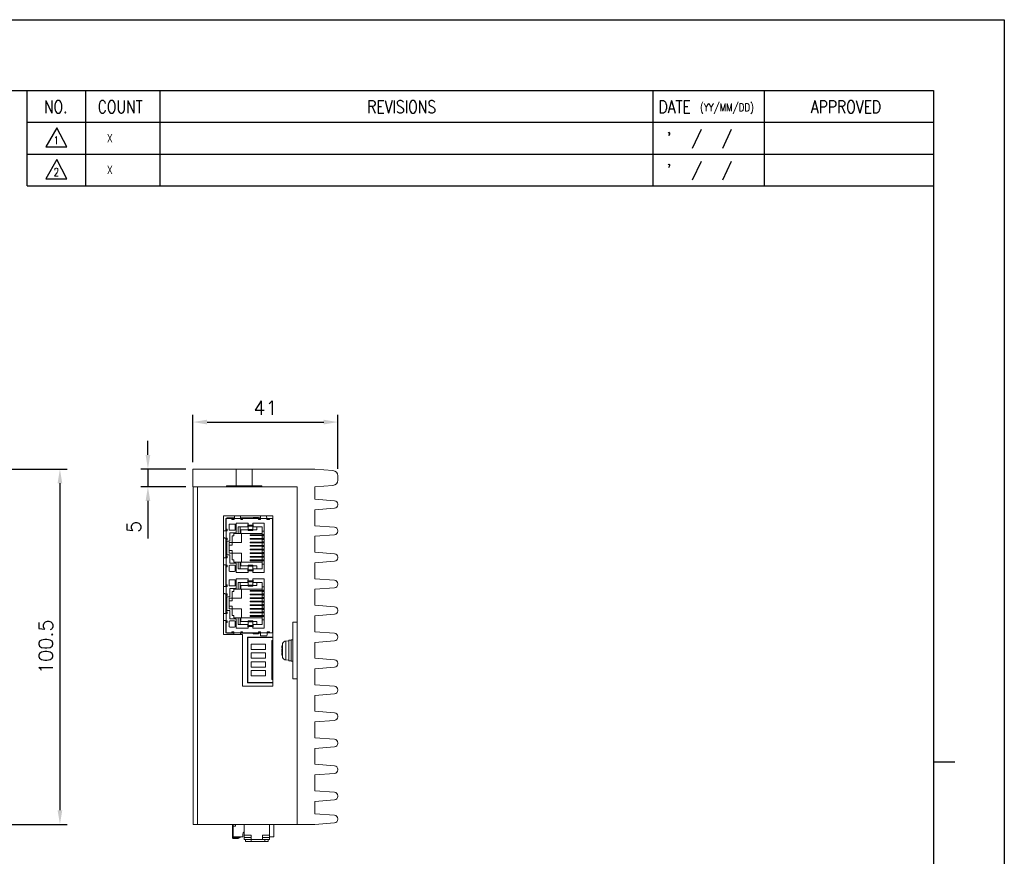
# Model space of a CAD drawing. Header units: millimetres. Extents: x 0 to 594, y 0 to 420.
# Tile 11 of 11: x 315 to 594, y 183 to 420. Entities that reach past the tile are written whole.
import ezdxf

# ---------------------------------------------------------------- set-up
doc = ezdxf.new("R2010")
doc.units = ezdxf.units.MM
doc.header["$PDSIZE"] = -1
doc.layers.add('SHEET', color=1, linetype='Continuous')
doc.styles.add('SHEET1', font='ROMANS.SHX', dxfattribs={"width": 0.8, "height": 3})
doc.styles.get("Standard").update_dxf_attribs({"font": 'txt.shx', "bigfont": 'whgtxt.shx'})
doc.dimstyles.new('ISO-25', dxfattribs={"dimtxt": 2.5, "dimasz": 2.5, "dimexe": 1.25, "dimexo": 0.625, "dimtad": 1, "dimtxsty": 'Standard', "dimcen": 2.5, "dimadec": 0, "dimazin": 0, "dimtfac": 1, "dimtmove": 0, "dimatfit": 3, "dimfxl": 0, "dimarcsym": 0})

# ---------------------------------------------------------------- blocks, each defined once
blk = doc.blocks.new('*D7')
at = {"color": 8, "lineweight": -2}
for p, q in [((313.27, 292.85), (328.77, 292.85)), ((326.77, 288.85), (326.77, 196.35)), ((313.27, 192.35), (328.77, 192.35))]:
    blk.add_line(p, q, dxfattribs=at)
at = {"color": 8}
for points in [[(326.1, 288.85), (327.43, 288.85), (326.77, 292.85)], [(326.1, 196.35), (327.43, 196.35), (326.77, 192.35)]]:
    blk.add_solid(points, dxfattribs=at)
at = {"layer": 'Defpoints', "color": 0}
for p in [(311.27, 292.85), (311.27, 192.35), (326.77, 192.35)]:
    blk.add_point(p, dxfattribs=at)
at = {"color": 3, "insert": (322.77, 242.6), "char_height": 4, "attachment_point": 5, "rotation": 90}
blk.add_mtext('\\A1;100.5', dxfattribs=at)
blk = doc.blocks.new('*D8')
at = {"color": 8, "lineweight": -2}
for p, q in [((364.41, 294.85), (364.41, 308.17)), ((405.41, 292.96), (405.41, 308.17)), ((368.41, 306.17), (401.41, 306.17))]:
    blk.add_line(p, q, dxfattribs=at)
at = {"color": 8}
for points in [[(368.41, 306.83), (368.41, 305.5), (364.41, 306.17)], [(401.41, 306.83), (401.41, 305.5), (405.41, 306.17)]]:
    blk.add_solid(points, dxfattribs=at)
at = {"layer": 'Defpoints', "color": 0}
for p in [(405.41, 306.17), (364.41, 292.85), (405.41, 290.96)]:
    blk.add_point(p, dxfattribs=at)
at = {"color": 3, "insert": (384.91, 310.17), "char_height": 4, "attachment_point": 5}
blk.add_mtext('\\A1;41', dxfattribs=at)
blk = doc.blocks.new('*D9')
at = {"color": 8, "lineweight": -2}
for p, q in [((351.67, 296.85), (351.67, 300.85)), ((362.41, 292.85), (349.67, 292.85)), ((351.67, 292.85), (351.67, 287.85)), ((362.41, 287.85), (349.67, 287.85)), ((351.67, 283.85), (351.67, 273.18))]:
    blk.add_line(p, q, dxfattribs=at)
at = {"color": 8}
for points in [[(351.01, 296.85), (352.34, 296.85), (351.67, 292.85)], [(351.01, 283.85), (352.34, 283.85), (351.67, 287.85)]]:
    blk.add_solid(points, dxfattribs=at)
at = {"layer": 'Defpoints', "color": 0}
for p in [(364.41, 292.85), (351.67, 287.85), (364.41, 287.85)]:
    blk.add_point(p, dxfattribs=at)
at = {"color": 3, "insert": (347.67, 276.52), "char_height": 4, "attachment_point": 5, "rotation": 90}
blk.add_mtext('\\A1;5', dxfattribs=at)

msp = doc.modelspace()

# ---------------------------------------------------------------- linework, layer by layer
at = {"color": 7, "linetype": 'Continuous', "lineweight": 15}
for p, q in [((364.411, 287.8506), (364.411, 292.8506)), ((364.411, 292.8506), (376.661, 292.8506)), ((376.661, 292.8506), (376.661, 288.1506)), ((376.661, 292.8506), (381.161, 292.8506)), ((381.161, 292.8506), (381.161, 288.1506)), ((381.161, 292.8506), (398.911, 292.8506)), ((398.911, 292.8506), (404.026, 292.4572)), ((405.411, 290.9616), (405.411, 289.7397)), ((373.911, 287.8506), (364.411, 287.8506)), ((364.511, 192.3506), (364.511, 287.8506)), ((365.711, 287.8506), (365.711, 192.3506)), ((373.911, 288.1506), (373.911, 287.8506)), ((376.661, 288.1506), (373.911, 288.1506)), ((373.911, 287.8506), (377.511, 287.8506)), ((376.661, 288.1506), (381.161, 288.1506)), ((377.511, 287.8506), (380.311, 287.8506)), ((380.311, 287.8506), (383.911, 287.8506)), ((383.911, 288.1506), (381.161, 288.1506)), ((383.911, 288.1506), (383.911, 287.8506)), ((393.911, 287.8506), (383.911, 287.8506)), ((393.911, 192.3506), (393.911, 287.8506)), ((404.026, 288.2441), (398.911, 287.8506)), ((398.911, 287.8506), (398.911, 284.3506)), ((398.911, 284.3506), (404.4877, 283.9217)), ((404.4877, 281.7796), (398.911, 281.3506)), ((405.411, 282.9246), (405.411, 282.7767)), ((387.011, 279.6506), (373.011, 279.6506)), ((373.011, 279.6506), (373.011, 246.0506)), ((373.7982, 278.9102), (373.6712, 278.9102)), ((373.6712, 278.9102), (373.6712, 277.0038)), ((373.7982, 275.8876), (373.7982, 278.9102)), ((375.373, 278.9102), (373.7982, 278.9102)), ((373.976, 279.0372), (373.976, 278.9102)), ((373.976, 279.0372), (375.3448, 279.0372)), ((375.3448, 279.0372), (375.3448, 278.9102)), ((375.3448, 279.0372), (375.9203, 279.0372)), ((375.373, 278.5927), (375.373, 278.9102)), ((375.373, 278.9102), (375.881, 278.9102)), ((375.881, 278.5927), (375.881, 278.9102)), ((375.881, 278.9102), (376.116, 278.9102)), ((375.9203, 279.0372), (376.121, 279.0372)), ((375.9203, 279.0372), (375.9203, 278.9102)), ((376.116, 278.5927), (376.116, 278.9102)), ((377.913, 278.9102), (376.116, 278.9102)), ((377.9077, 279.0372), (383.5063, 279.0372)), ((377.913, 278.5927), (377.913, 278.9102)), ((377.913, 278.9102), (378.421, 278.9102)), ((378.421, 278.5927), (378.421, 278.9102)), ((382.993, 278.9102), (378.421, 278.9102)), ((381.6468, 279.1642), (381.469, 279.1642)), ((381.469, 279.0372), (381.469, 279.1642)), ((381.6468, 279.1642), (381.6468, 279.0372)), ((382.8152, 279.1642), (381.6468, 279.1642)), ((382.8152, 279.0372), (382.8152, 279.1642)), ((382.993, 279.1642), (382.8152, 279.1642)), ((382.993, 279.0372), (382.993, 279.1642)), ((382.993, 278.5927), (382.993, 278.9102)), ((382.993, 278.9102), (383.501, 278.9102)), ((383.501, 278.5927), (383.501, 278.9102)), ((385.279, 278.9102), (383.501, 278.9102)), ((385.279, 278.5927), (385.279, 278.9102)), ((385.279, 278.9102), (385.533, 278.9102)), ((385.533, 278.5927), (385.533, 278.9102)), ((385.533, 278.9102), (386.041, 278.9102)), ((386.041, 278.5927), (386.041, 278.9102)), ((386.93, 278.9102), (386.041, 278.9102)), ((386.93, 246.5506), (386.93, 278.9102)), ((387.011, 278.8086), (386.93, 278.8086)), ((387.011, 231.4506), (387.011, 279.6506)), ((398.911, 281.3506), (398.911, 276.8506)), ((373.7982, 277.0038), (373.6712, 277.0038)), ((373.6712, 277.0038), (373.6712, 275.3745)), ((374.1157, 275.8876), (373.7982, 275.8876)), ((373.7982, 275.3796), (373.7982, 275.8876)), ((374.1157, 275.3796), (374.1157, 275.8876)), ((374.611, 275.7987), (374.611, 277.0687)), ((376.135, 277.3227), (374.865, 277.3227)), ((376.116, 278.5927), (375.373, 278.5927)), ((376.389, 275.7987), (376.389, 277.0687)), ((380.072, 277.5386), (376.643, 277.5386)), ((376.643, 274.8716), (376.643, 277.5386)), ((377.1764, 274.6557), (377.1764, 276.5607)), ((377.1764, 276.5607), (379.945, 276.5607)), ((377.8114, 276.5607), (377.8114, 274.6557)), ((378.421, 278.5927), (377.913, 278.5927)), ((379.945, 277.1957), (380.072, 277.1957)), ((379.945, 276.5607), (379.945, 277.1957)), ((379.945, 276.5607), (380.072, 276.5607)), ((380.072, 277.0079), (380.072, 277.5386)), ((381.342, 277.0079), (380.072, 277.0079)), ((380.072, 277.0079), (380.072, 276.7158)), ((380.072, 276.7158), (381.342, 276.7158)), ((380.072, 275.7289), (380.072, 276.7158)), ((384.517, 277.5386), (381.342, 277.5386)), ((381.342, 277.0079), (381.342, 277.5386)), ((381.342, 277.1957), (381.469, 277.1957)), ((381.342, 276.7158), (381.342, 277.0079)), ((381.342, 275.7289), (381.342, 276.7158)), ((381.342, 276.5607), (381.469, 276.5607)), ((381.469, 277.1957), (381.469, 276.5607)), ((381.469, 276.5607), (384.009, 276.5607)), ((382.485, 276.5607), (382.485, 275.6717)), ((383.501, 278.5927), (382.993, 278.5927)), ((384.009, 276.5607), (384.009, 275.2907)), ((384.517, 263.5686), (384.517, 277.5386)), ((386.041, 278.5927), (385.279, 278.5927)), ((386.93, 278.6054), (387.011, 278.6054)), ((386.93, 277.8434), (387.011, 277.8434)), ((387.011, 277.2084), (386.93, 277.2084)), ((386.93, 276.4464), (387.011, 276.4464)), ((398.911, 276.8506), (404.4877, 276.4217)), ((373.6712, 273.3517), (373.6712, 267.7544)), ((373.7982, 273.3476), (373.7982, 275.3796)), ((374.1157, 275.3796), (373.7982, 275.3796)), ((374.1157, 273.3476), (373.7982, 273.3476)), ((373.7982, 272.8396), (373.7982, 273.3476)), ((374.1157, 272.8396), (374.1157, 273.3476)), ((376.135, 275.5447), (374.865, 275.5447)), ((376.643, 274.8716), (374.865, 274.8716)), ((374.865, 272.4586), (374.865, 274.8716)), ((375.4746, 274.0207), (375.9826, 274.0207)), ((375.4746, 272.1284), (375.4746, 274.0207)), ((375.9826, 274.0207), (375.9826, 274.6557)), ((375.9826, 274.6557), (377.1764, 274.6557)), ((377.1764, 274.6557), (377.8114, 274.6557)), ((377.8114, 274.6557), (377.9384, 274.6557)), ((377.9384, 274.6557), (377.9384, 275.6717)), ((377.9384, 275.6717), (380.072, 275.6717)), ((377.9384, 274.6557), (384.009, 274.6557)), ((378.1924, 272.1284), (378.1924, 274.6557)), ((380.072, 275.7289), (381.342, 275.7289)), ((380.072, 275.4431), (380.072, 275.7289)), ((380.072, 275.4431), (381.342, 275.4431)), ((380.6054, 274.0576), (380.6054, 274.2608)), ((380.6054, 274.2608), (380.7839, 274.2608)), ((380.7839, 274.0576), (380.6054, 274.0576)), ((380.6054, 273.246), (380.6054, 273.0428)), ((380.6054, 273.246), (380.7839, 273.246)), ((380.7839, 274.0576), (380.7839, 274.2608)), ((380.7839, 274.2608), (384.0859, 274.2608)), ((384.0859, 274.0576), (380.7839, 274.0576)), ((380.7839, 273.246), (380.7839, 273.0428)), ((380.7839, 273.246), (384.0859, 273.246)), ((381.342, 275.4431), (381.342, 275.7289)), ((381.342, 275.6717), (382.485, 275.6717)), ((384.009, 275.2907), (384.517, 275.2907)), ((384.009, 275.2907), (384.009, 274.3192)), ((384.517, 274.3192), (384.009, 274.3192)), ((384.009, 274.3192), (384.009, 274.2608)), ((384.009, 274.0576), (384.009, 274.0017)), ((384.517, 274.0017), (384.009, 274.0017)), ((384.009, 273.3032), (384.009, 274.0017)), ((384.517, 273.3032), (384.009, 273.3032)), ((384.009, 273.3032), (384.009, 273.246)), ((384.0859, 274.0576), (384.0859, 274.2608)), ((384.0859, 274.2608), (384.517, 274.2608)), ((384.517, 274.0576), (384.0859, 274.0576)), ((384.0859, 273.246), (384.0859, 273.0428)), ((384.0859, 273.246), (384.517, 273.246)), ((386.93, 275.4244), (387.011, 275.4244)), ((387.011, 274.2608), (386.93, 274.2608)), ((387.011, 274.0576), (386.93, 274.0576)), ((387.011, 273.246), (386.93, 273.246)), ((404.4877, 274.2796), (398.911, 273.8506)), ((398.911, 273.8506), (398.911, 269.3506)), ((405.411, 275.4246), (405.411, 275.2767)), ((373.7982, 268.2676), (373.7982, 272.8396)), ((374.1157, 272.8396), (373.7982, 272.8396)), ((374.865, 272.4586), (373.976, 272.4586)), ((373.976, 268.6486), (373.976, 272.4586)), ((374.6364, 272.1284), (375.4746, 272.1284)), ((374.6364, 269.0804), (374.6364, 272.1284)), ((374.6364, 271.3664), (375.4746, 271.3664)), ((375.4746, 271.3664), (375.4746, 272.1284)), ((375.4746, 272.1284), (378.1924, 272.1284)), ((380.7839, 273.0428), (380.6054, 273.0428)), ((380.6054, 272.23), (380.6054, 272.0268)), ((380.6054, 272.23), (380.7839, 272.23)), ((380.7839, 272.0268), (380.6054, 272.0268)), ((380.6054, 271.214), (380.6054, 271.0108)), ((380.6054, 271.214), (380.7839, 271.214)), ((380.7839, 271.0108), (380.6054, 271.0108)), ((384.0859, 273.0428), (380.7839, 273.0428)), ((380.7839, 272.23), (380.7839, 272.0268)), ((380.7839, 272.23), (384.0859, 272.23)), ((384.0859, 272.0268), (380.7839, 272.0268)), ((380.7839, 271.214), (380.7839, 271.0108)), ((380.7839, 271.214), (384.0859, 271.214)), ((384.0859, 271.0108), (380.7839, 271.0108)), ((384.009, 273.0428), (384.009, 272.9857)), ((384.517, 272.9857), (384.009, 272.9857)), ((384.009, 272.2872), (384.009, 272.9857)), ((384.009, 272.2872), (384.517, 272.2872)), ((384.009, 272.2872), (384.009, 272.23)), ((384.009, 272.0268), (384.009, 271.9697)), ((384.517, 271.9697), (384.009, 271.9697)), ((384.009, 271.2712), (384.009, 271.9697)), ((384.009, 271.2712), (384.517, 271.2712)), ((384.009, 271.2712), (384.009, 271.214)), ((384.009, 271.0108), (384.009, 270.9537)), ((384.517, 270.9537), (384.009, 270.9537)), ((384.009, 270.2552), (384.009, 270.9537)), ((384.517, 273.0428), (384.0859, 273.0428)), ((384.0859, 272.23), (384.0859, 272.0268)), ((384.0859, 272.23), (384.517, 272.23)), ((384.517, 272.0268), (384.0859, 272.0268)), ((384.0859, 271.214), (384.0859, 271.0108)), ((384.0859, 271.214), (384.517, 271.214)), ((384.517, 271.0108), (384.0859, 271.0108)), ((387.011, 273.0428), (386.93, 273.0428)), ((387.011, 272.23), (386.93, 272.23)), ((387.011, 272.0268), (386.93, 272.0268)), ((387.011, 271.214), (386.93, 271.214)), ((387.011, 271.0108), (386.93, 271.0108)), ((374.1157, 268.2676), (373.7982, 268.2676)), ((373.7982, 267.7596), (373.7982, 268.2676)), ((373.7982, 265.7276), (373.7982, 267.7596)), ((374.1157, 267.7596), (373.7982, 267.7596)), ((374.865, 268.6486), (373.976, 268.6486)), ((374.1157, 267.7596), (374.1157, 268.2676)), ((375.4746, 269.8424), (374.6364, 269.8424)), ((375.4746, 269.0804), (374.6364, 269.0804)), ((374.865, 266.2356), (374.865, 268.6486)), ((375.4746, 269.0804), (375.4746, 269.8424)), ((375.4746, 267.1881), (375.4746, 269.0804)), ((378.1924, 269.0804), (375.4746, 269.0804)), ((378.1924, 266.5531), (378.1924, 269.0804)), ((380.6054, 270.198), (380.6054, 269.9948)), ((380.6054, 270.198), (380.7839, 270.198)), ((380.7839, 269.9948), (380.6054, 269.9948)), ((380.6054, 269.182), (380.6054, 268.9788)), ((380.6054, 269.182), (380.7839, 269.182)), ((380.7839, 268.9788), (380.6054, 268.9788)), ((380.6054, 268.166), (380.6054, 267.9628)), ((380.6054, 268.166), (380.7839, 268.166)), ((380.7839, 267.9628), (380.6054, 267.9628)), ((380.7839, 270.198), (380.7839, 269.9948)), ((380.7839, 270.198), (384.0859, 270.198)), ((384.0859, 269.9948), (380.7839, 269.9948)), ((380.7839, 269.182), (380.7839, 268.9788)), ((380.7839, 269.182), (384.0859, 269.182)), ((384.0859, 268.9788), (380.7839, 268.9788)), ((380.7839, 268.166), (380.7839, 267.9628)), ((380.7839, 268.166), (384.0859, 268.166)), ((384.0859, 267.9628), (380.7839, 267.9628)), ((384.009, 270.2552), (384.517, 270.2552)), ((384.009, 270.2552), (384.009, 270.198)), ((384.009, 269.9948), (384.009, 269.9377)), ((384.517, 269.9377), (384.009, 269.9377)), ((384.009, 269.2392), (384.009, 269.9377)), ((384.009, 269.2392), (384.517, 269.2392)), ((384.009, 269.2392), (384.009, 269.182)), ((384.009, 268.9788), (384.009, 268.9217)), ((384.517, 268.9217), (384.009, 268.9217)), ((384.009, 268.2232), (384.009, 268.9217)), ((384.009, 268.2232), (384.517, 268.2232)), ((384.009, 268.2232), (384.009, 268.166)), ((384.009, 267.9628), (384.009, 267.9057)), ((384.009, 267.9057), (384.517, 267.9057)), ((384.009, 267.2072), (384.009, 267.9057)), ((384.0859, 270.198), (384.0859, 269.9948)), ((384.0859, 270.198), (384.517, 270.198)), ((384.517, 269.9948), (384.0859, 269.9948)), ((384.0859, 269.182), (384.0859, 268.9788)), ((384.0859, 269.182), (384.517, 269.182)), ((384.517, 268.9788), (384.0859, 268.9788)), ((384.0859, 268.166), (384.0859, 267.9628)), ((384.0859, 268.166), (384.517, 268.166)), ((384.517, 267.9628), (384.0859, 267.9628)), ((387.011, 270.198), (386.93, 270.198)), ((387.011, 269.9948), (386.93, 269.9948)), ((387.011, 269.182), (386.93, 269.182)), ((387.011, 268.9788), (386.93, 268.9788)), ((387.011, 268.166), (386.93, 268.166)), ((387.011, 267.9628), (386.93, 267.9628)), ((398.911, 269.3506), (404.4877, 268.9217)), ((405.411, 267.9246), (405.411, 267.7767)), ((373.6712, 265.7318), (373.6712, 259.6265)), ((374.1157, 265.7276), (373.7982, 265.7276)), ((373.7982, 265.2196), (373.7982, 265.7276)), ((373.7982, 260.1396), (373.7982, 265.2196)), ((374.1157, 265.2196), (373.7982, 265.2196)), ((374.1157, 265.2196), (374.1157, 265.7276)), ((374.611, 264.1401), (374.611, 265.4101)), ((376.643, 266.2356), (374.865, 266.2356)), ((376.135, 265.6641), (374.865, 265.6641)), ((375.9826, 267.1881), (375.4746, 267.1881)), ((375.9826, 266.5531), (375.9826, 267.1881)), ((377.1764, 266.5531), (375.9826, 266.5531)), ((376.389, 264.1401), (376.389, 265.4101)), ((376.643, 263.5686), (376.643, 266.2356)), ((377.1764, 264.6481), (377.1764, 266.5531)), ((377.1764, 266.5531), (377.8114, 266.5531)), ((377.8114, 266.5531), (377.8114, 264.6481)), ((377.9384, 266.5531), (377.8114, 266.5531)), ((377.9384, 266.5531), (377.9384, 265.5371)), ((384.009, 266.5531), (377.9384, 266.5531)), ((377.9384, 265.5371), (380.072, 265.5371)), ((381.342, 265.6641), (380.072, 265.6641)), ((380.072, 265.6641), (380.072, 265.3784)), ((381.342, 265.3784), (380.072, 265.3784)), ((380.072, 265.3784), (380.072, 264.3915)), ((380.6054, 266.9468), (380.6054, 267.15)), ((380.6054, 267.15), (380.7839, 267.15)), ((380.7839, 266.9468), (380.6054, 266.9468)), ((380.7839, 266.9468), (380.7839, 267.15)), ((380.7839, 267.15), (384.0859, 267.15)), ((384.0859, 266.9468), (380.7839, 266.9468)), ((381.342, 265.6641), (381.342, 265.3784)), ((381.342, 265.5371), (382.485, 265.5371)), ((381.342, 265.3784), (381.342, 264.3915)), ((382.485, 264.6481), (382.485, 265.5371)), ((384.009, 267.2072), (384.517, 267.2072)), ((384.009, 267.2072), (384.009, 267.15)), ((384.009, 266.9468), (384.009, 266.8897)), ((384.009, 266.8897), (384.517, 266.8897)), ((384.009, 266.8897), (384.009, 265.9181)), ((384.009, 265.9181), (384.009, 264.6481)), ((384.517, 265.9181), (384.009, 265.9181)), ((384.0859, 266.9468), (384.0859, 267.15)), ((384.0859, 267.15), (384.517, 267.15)), ((384.517, 266.9468), (384.0859, 266.9468)), ((387.011, 267.15), (386.93, 267.15)), ((387.011, 266.9468), (386.93, 266.9468)), ((404.4877, 266.7796), (398.911, 266.3506)), ((398.911, 266.3506), (398.911, 261.8506)), ((376.135, 263.8861), (374.865, 263.8861)), ((380.072, 263.5686), (376.643, 263.5686)), ((379.945, 264.6481), (377.1764, 264.6481)), ((379.945, 264.0131), (379.945, 264.6481)), ((380.072, 264.6481), (379.945, 264.6481)), ((380.072, 264.0131), (379.945, 264.0131)), ((380.072, 264.3915), (380.072, 264.0994)), ((381.342, 264.3915), (380.072, 264.3915)), ((380.072, 263.5686), (380.072, 264.0994)), ((381.342, 264.0994), (380.072, 264.0994)), ((381.469, 264.6481), (381.342, 264.6481)), ((381.342, 264.0994), (381.342, 264.3915)), ((381.342, 263.5686), (381.342, 264.0994)), ((381.469, 264.0131), (381.342, 264.0131)), ((384.517, 263.5686), (381.342, 263.5686)), ((381.469, 264.6481), (381.469, 264.0131)), ((384.009, 264.6481), (381.469, 264.6481)), ((374.1157, 260.1396), (373.7982, 260.1396)), ((373.7982, 259.6316), (373.7982, 260.1396)), ((373.7982, 257.5996), (373.7982, 259.6316)), ((374.1157, 259.6316), (373.7982, 259.6316)), ((374.1157, 259.6316), (374.1157, 260.1396)), ((374.611, 260.0507), (374.611, 261.3207)), ((376.135, 261.5747), (374.865, 261.5747)), ((376.135, 259.7967), (374.865, 259.7967)), ((376.643, 259.1236), (374.865, 259.1236)), ((374.865, 256.7106), (374.865, 259.1236)), ((376.389, 260.0507), (376.389, 261.3207)), ((380.072, 261.7906), (376.643, 261.7906)), ((376.643, 259.1236), (376.643, 261.7906)), ((377.1764, 258.9077), (377.1764, 260.8127)), ((377.1764, 260.8127), (379.945, 260.8127)), ((377.8114, 260.8127), (377.8114, 258.9077)), ((377.9384, 258.9077), (377.9384, 259.9237)), ((377.9384, 259.9237), (380.072, 259.9237)), ((379.945, 261.4477), (380.072, 261.4477)), ((379.945, 260.8127), (379.945, 261.4477)), ((379.945, 260.8127), (380.072, 260.8127)), ((380.072, 261.2599), (380.072, 261.7906)), ((381.342, 261.2599), (380.072, 261.2599)), ((380.072, 261.2599), (380.072, 260.9678)), ((380.072, 260.9678), (381.342, 260.9678)), ((380.072, 259.9809), (380.072, 260.9678)), ((380.072, 259.9809), (381.342, 259.9809)), ((380.072, 259.6951), (380.072, 259.9809)), ((380.072, 259.6951), (381.342, 259.6951)), ((384.517, 261.7906), (381.342, 261.7906)), ((381.342, 261.2599), (381.342, 261.7906)), ((381.342, 261.4477), (381.469, 261.4477)), ((381.342, 260.9678), (381.342, 261.2599)), ((381.342, 259.9809), (381.342, 260.9678)), ((381.342, 260.8127), (381.469, 260.8127)), ((381.342, 259.6951), (381.342, 259.9809)), ((381.342, 259.9237), (382.485, 259.9237)), ((381.469, 261.4477), (381.469, 260.8127)), ((381.469, 260.8127), (384.009, 260.8127)), ((382.485, 260.8127), (382.485, 259.9237)), ((384.009, 260.8127), (384.009, 259.5427)), ((384.009, 259.5427), (384.517, 259.5427)), ((384.009, 259.5427), (384.009, 258.5712)), ((384.517, 247.8206), (384.517, 261.7906)), ((398.911, 261.8506), (404.4877, 261.4217)), ((404.4877, 259.2796), (398.911, 258.8506)), ((405.411, 260.4246), (405.411, 260.2767)), ((373.6712, 257.6037), (373.6712, 252.0064)), ((374.1157, 257.5996), (373.7982, 257.5996)), ((373.7982, 257.0916), (373.7982, 257.5996)), ((373.7982, 252.5196), (373.7982, 257.0916)), ((374.1157, 257.0916), (373.7982, 257.0916)), ((374.865, 256.7106), (373.976, 256.7106)), ((373.976, 252.9006), (373.976, 256.7106)), ((374.1157, 257.0916), (374.1157, 257.5996)), ((374.6364, 256.3804), (375.4746, 256.3804)), ((374.6364, 253.3324), (374.6364, 256.3804)), ((375.4746, 258.2727), (375.9826, 258.2727)), ((375.4746, 256.3804), (375.4746, 258.2727)), ((375.4746, 255.6184), (375.4746, 256.3804)), ((375.4746, 256.3804), (378.1924, 256.3804)), ((375.9826, 258.2727), (375.9826, 258.9077)), ((375.9826, 258.9077), (377.1764, 258.9077)), ((377.1764, 258.9077), (377.8114, 258.9077)), ((377.8114, 258.9077), (377.9384, 258.9077)), ((377.9384, 258.9077), (384.009, 258.9077)), ((378.1924, 256.3804), (378.1924, 258.9077)), ((380.6054, 258.3096), (380.6054, 258.5128)), ((380.6054, 258.5128), (380.7839, 258.5128)), ((380.7839, 258.3096), (380.6054, 258.3096)), ((380.6054, 257.498), (380.6054, 257.2948)), ((380.6054, 257.498), (380.7839, 257.498)), ((380.7839, 257.2948), (380.6054, 257.2948)), ((380.6054, 256.482), (380.6054, 256.2788)), ((380.6054, 256.482), (380.7839, 256.482)), ((380.7839, 258.3096), (380.7839, 258.5128)), ((380.7839, 258.5128), (384.0859, 258.5128)), ((384.0859, 258.3096), (380.7839, 258.3096)), ((380.7839, 257.498), (380.7839, 257.2948)), ((380.7839, 257.498), (384.0859, 257.498)), ((384.0859, 257.2948), (380.7839, 257.2948)), ((380.7839, 256.482), (380.7839, 256.2788)), ((380.7839, 256.482), (384.0859, 256.482)), ((384.517, 258.5712), (384.009, 258.5712)), ((384.009, 258.5712), (384.009, 258.5128)), ((384.009, 258.3096), (384.009, 258.2537)), ((384.517, 258.2537), (384.009, 258.2537)), ((384.009, 257.5552), (384.009, 258.2537)), ((384.517, 257.5552), (384.009, 257.5552)), ((384.009, 257.5552), (384.009, 257.498)), ((384.009, 257.2948), (384.009, 257.2377)), ((384.517, 257.2377), (384.009, 257.2377)), ((384.009, 256.5392), (384.009, 257.2377)), ((384.009, 256.5392), (384.517, 256.5392)), ((384.009, 256.5392), (384.009, 256.482)), ((384.0859, 258.3096), (384.0859, 258.5128)), ((384.0859, 258.5128), (384.517, 258.5128)), ((384.517, 258.3096), (384.0859, 258.3096)), ((384.0859, 257.498), (384.0859, 257.2948)), ((384.0859, 257.498), (384.517, 257.498)), ((384.517, 257.2948), (384.0859, 257.2948)), ((384.0859, 256.482), (384.0859, 256.2788)), ((384.0859, 256.482), (384.517, 256.482)), ((387.011, 258.5128), (386.93, 258.5128)), ((387.011, 258.3096), (386.93, 258.3096)), ((387.011, 257.498), (386.93, 257.498)), ((387.011, 257.2948), (386.93, 257.2948)), ((387.011, 256.482), (386.93, 256.482)), ((398.911, 258.8506), (398.911, 254.3506)), ((374.6364, 255.6184), (375.4746, 255.6184)), ((375.4746, 254.0944), (374.6364, 254.0944)), ((375.4746, 253.3324), (375.4746, 254.0944)), ((380.7839, 256.2788), (380.6054, 256.2788)), ((380.6054, 255.466), (380.6054, 255.2628)), ((380.6054, 255.466), (380.7839, 255.466)), ((380.7839, 255.2628), (380.6054, 255.2628)), ((380.6054, 254.45), (380.6054, 254.2468)), ((380.6054, 254.45), (380.7839, 254.45)), ((380.7839, 254.2468), (380.6054, 254.2468)), ((384.0859, 256.2788), (380.7839, 256.2788)), ((380.7839, 255.466), (380.7839, 255.2628)), ((380.7839, 255.466), (384.0859, 255.466)), ((384.0859, 255.2628), (380.7839, 255.2628)), ((380.7839, 254.45), (380.7839, 254.2468)), ((380.7839, 254.45), (384.0859, 254.45)), ((384.0859, 254.2468), (380.7839, 254.2468)), ((384.009, 256.2788), (384.009, 256.2217)), ((384.517, 256.2217), (384.009, 256.2217)), ((384.009, 255.5232), (384.009, 256.2217)), ((384.009, 255.5232), (384.517, 255.5232)), ((384.009, 255.5232), (384.009, 255.466)), ((384.009, 255.2628), (384.009, 255.2057)), ((384.517, 255.2057), (384.009, 255.2057)), ((384.009, 254.5072), (384.009, 255.2057)), ((384.009, 254.5072), (384.517, 254.5072)), ((384.009, 254.5072), (384.009, 254.45)), ((384.009, 254.2468), (384.009, 254.1897)), ((384.517, 254.1897), (384.009, 254.1897)), ((384.009, 253.4912), (384.009, 254.1897)), ((384.517, 256.2788), (384.0859, 256.2788)), ((384.0859, 255.466), (384.0859, 255.2628)), ((384.0859, 255.466), (384.517, 255.466)), ((384.517, 255.2628), (384.0859, 255.2628)), ((384.0859, 254.45), (384.0859, 254.2468)), ((384.0859, 254.45), (384.517, 254.45)), ((384.517, 254.2468), (384.0859, 254.2468)), ((387.011, 256.2788), (386.93, 256.2788)), ((387.011, 255.466), (386.93, 255.466)), ((387.011, 255.2628), (386.93, 255.2628)), ((387.011, 254.45), (386.93, 254.45)), ((387.011, 254.2468), (386.93, 254.2468)), ((398.911, 254.3506), (404.4877, 253.9217)), ((374.1157, 252.5196), (373.7982, 252.5196)), ((373.7982, 252.0116), (373.7982, 252.5196)), ((373.7982, 249.9796), (373.7982, 252.0116)), ((374.1157, 252.0116), (373.7982, 252.0116)), ((374.865, 252.9006), (373.976, 252.9006)), ((374.1157, 252.0116), (374.1157, 252.5196)), ((375.4746, 253.3324), (374.6364, 253.3324)), ((374.865, 250.4876), (374.865, 252.9006)), ((375.4746, 251.4401), (375.4746, 253.3324)), ((378.1924, 253.3324), (375.4746, 253.3324)), ((375.9826, 251.4401), (375.4746, 251.4401)), ((375.9826, 250.8051), (375.9826, 251.4401)), ((377.1764, 250.8051), (375.9826, 250.8051)), ((377.1764, 248.9001), (377.1764, 250.8051)), ((377.1764, 250.8051), (377.8114, 250.8051)), ((377.8114, 250.8051), (377.8114, 248.9001)), ((377.9384, 250.8051), (377.8114, 250.8051)), ((377.9384, 250.8051), (377.9384, 249.7891)), ((384.009, 250.8051), (377.9384, 250.8051)), ((378.1924, 250.8051), (378.1924, 253.3324)), ((380.6054, 253.434), (380.6054, 253.2308)), ((380.6054, 253.434), (380.7839, 253.434)), ((380.7839, 253.2308), (380.6054, 253.2308)), ((380.6054, 252.418), (380.6054, 252.2148)), ((380.6054, 252.418), (380.7839, 252.418)), ((380.7839, 252.2148), (380.6054, 252.2148)), ((380.6054, 251.1988), (380.6054, 251.402)), ((380.6054, 251.402), (380.7839, 251.402)), ((380.7839, 251.1988), (380.6054, 251.1988)), ((380.7839, 253.434), (380.7839, 253.2308)), ((380.7839, 253.434), (384.0859, 253.434)), ((384.0859, 253.2308), (380.7839, 253.2308)), ((380.7839, 252.418), (380.7839, 252.2148)), ((380.7839, 252.418), (384.0859, 252.418)), ((384.0859, 252.2148), (380.7839, 252.2148)), ((380.7839, 251.1988), (380.7839, 251.402)), ((380.7839, 251.402), (384.0859, 251.402)), ((384.0859, 251.1988), (380.7839, 251.1988)), ((384.009, 253.4912), (384.517, 253.4912)), ((384.009, 253.4912), (384.009, 253.434)), ((384.009, 253.2308), (384.009, 253.1737)), ((384.517, 253.1737), (384.009, 253.1737)), ((384.009, 252.4752), (384.009, 253.1737)), ((384.009, 252.4752), (384.517, 252.4752)), ((384.009, 252.4752), (384.009, 252.418)), ((384.009, 252.2148), (384.009, 252.1577)), ((384.009, 252.1577), (384.517, 252.1577)), ((384.009, 251.4592), (384.009, 252.1577)), ((384.009, 251.4592), (384.517, 251.4592)), ((384.009, 251.4592), (384.009, 251.402)), ((384.009, 251.1988), (384.009, 251.1417)), ((384.009, 251.1417), (384.517, 251.1417)), ((384.009, 251.1417), (384.009, 250.1701)), ((384.0859, 253.434), (384.0859, 253.2308)), ((384.0859, 253.434), (384.517, 253.434)), ((384.517, 253.2308), (384.0859, 253.2308)), ((384.0859, 252.418), (384.0859, 252.2148)), ((384.0859, 252.418), (384.517, 252.418)), ((384.517, 252.2148), (384.0859, 252.2148)), ((384.0859, 251.1988), (384.0859, 251.402)), ((384.0859, 251.402), (384.517, 251.402)), ((384.517, 251.1988), (384.0859, 251.1988)), ((387.011, 253.434), (386.93, 253.434)), ((387.011, 253.2308), (386.93, 253.2308)), ((387.011, 252.418), (386.93, 252.418)), ((387.011, 252.2148), (386.93, 252.2148)), ((387.011, 251.402), (386.93, 251.402)), ((387.011, 251.1988), (386.93, 251.1988)), ((404.4877, 251.7796), (398.911, 251.3506)), ((398.911, 251.3506), (398.911, 246.8506)), ((405.411, 252.9246), (405.411, 252.7767)), ((373.6712, 249.9838), (373.6712, 248.4571)), ((373.7982, 248.4571), (373.6712, 248.4571)), ((373.6712, 248.4571), (373.6712, 246.5506)), ((374.1157, 249.9796), (373.7982, 249.9796)), ((373.7982, 249.4716), (373.7982, 249.9796)), ((373.7982, 246.5506), (373.7982, 249.4716)), ((374.1157, 249.4716), (373.7982, 249.4716)), ((374.1157, 249.4716), (374.1157, 249.9796)), ((374.611, 248.3921), (374.611, 249.6621)), ((376.643, 250.4876), (374.865, 250.4876)), ((376.135, 249.9161), (374.865, 249.9161)), ((376.135, 248.1381), (374.865, 248.1381)), ((376.389, 248.3921), (376.389, 249.6621)), ((376.643, 247.8206), (376.643, 250.4876)), ((379.945, 248.9001), (377.1764, 248.9001)), ((377.9384, 249.7891), (380.072, 249.7891)), ((379.945, 248.2651), (379.945, 248.9001)), ((380.072, 248.9001), (379.945, 248.9001)), ((380.072, 248.2651), (379.945, 248.2651)), ((381.342, 249.9161), (380.072, 249.9161)), ((380.072, 249.9161), (380.072, 249.6304)), ((381.342, 249.6304), (380.072, 249.6304)), ((380.072, 249.6304), (380.072, 248.6435)), ((380.072, 248.6435), (380.072, 248.3514)), ((381.342, 248.6435), (380.072, 248.6435)), ((380.072, 247.8206), (380.072, 248.3514)), ((381.342, 248.3514), (380.072, 248.3514)), ((381.342, 249.9161), (381.342, 249.6304)), ((381.342, 249.7891), (382.485, 249.7891)), ((381.342, 249.6304), (381.342, 248.6435)), ((381.469, 248.9001), (381.342, 248.9001)), ((381.342, 248.3514), (381.342, 248.6435)), ((381.342, 247.8206), (381.342, 248.3514)), ((381.469, 248.2651), (381.342, 248.2651)), ((381.469, 248.9001), (381.469, 248.2651)), ((384.009, 248.9001), (381.469, 248.9001)), ((382.485, 248.9001), (382.485, 249.7891)), ((384.009, 250.1701), (384.009, 248.9001)), ((384.517, 250.1701), (384.009, 250.1701)), ((387.011, 250.0365), (386.93, 250.0365)), ((387.011, 249.0144), (386.93, 249.0144)), ((386.93, 248.2524), (387.011, 248.2524)), ((392.711, 249.5506), (392.711, 242.8583)), ((392.711, 249.5506), (393.911, 249.5506)), ((373.011, 246.0506), (378.411, 246.0506)), ((373.6712, 246.5506), (373.7982, 246.5506)), ((375.373, 246.5506), (373.7982, 246.5506)), ((373.976, 246.4236), (373.976, 246.5506)), ((373.976, 246.4236), (375.3448, 246.4236)), ((375.3448, 246.5506), (375.3448, 246.4236)), ((375.3448, 246.4236), (375.9203, 246.4236)), ((376.008, 246.8681), (375.373, 246.8681)), ((375.373, 246.5506), (375.373, 246.8681)), ((375.881, 246.5506), (375.373, 246.5506)), ((375.881, 246.5506), (375.881, 246.8681)), ((376.008, 246.5506), (375.881, 246.5506)), ((375.9203, 246.4236), (375.9203, 246.5506)), ((375.9203, 246.4236), (376.0132, 246.4236)), ((376.008, 246.5506), (376.008, 246.8681)), ((377.913, 246.5506), (376.008, 246.5506)), ((380.072, 247.8206), (376.643, 247.8206)), ((377.9077, 246.4236), (383.5063, 246.4236)), ((378.421, 246.8681), (377.913, 246.8681)), ((377.913, 246.5506), (377.913, 246.8681)), ((378.421, 246.5506), (377.913, 246.5506)), ((378.411, 246.0506), (378.411, 231.4506)), ((378.421, 246.5506), (378.421, 246.8681)), ((382.993, 246.5506), (378.421, 246.5506)), ((379.911, 245.2506), (379.811, 245.3506)), ((387.011, 245.3506), (379.811, 245.3506)), ((379.811, 232.3506), (379.811, 245.3506)), ((379.911, 232.4506), (379.911, 245.2506)), ((384.517, 247.8206), (381.342, 247.8206)), ((381.469, 246.4236), (381.469, 246.2966)), ((381.469, 246.2966), (381.6468, 246.2966)), ((381.6468, 246.2966), (381.6468, 246.4236)), ((382.8152, 246.2966), (381.6468, 246.2966)), ((382.8152, 246.4236), (382.8152, 246.2966)), ((382.8152, 246.2966), (382.993, 246.2966)), ((382.993, 246.5506), (382.993, 246.8681)), ((383.501, 246.8681), (382.993, 246.8681)), ((383.501, 246.5506), (382.993, 246.5506)), ((382.993, 246.2966), (382.993, 246.4236)), ((383.501, 246.5506), (383.501, 246.8681)), ((385.406, 246.5506), (383.501, 246.5506)), ((383.6029, 245.7165), (385.2939, 245.7165)), ((385.406, 246.5506), (385.406, 246.8681)), ((386.041, 246.8681), (385.406, 246.8681)), ((385.533, 246.5506), (385.406, 246.5506)), ((385.533, 246.8681), (385.533, 246.5506)), ((386.041, 246.5506), (385.533, 246.5506)), ((386.041, 246.5506), (386.041, 246.8681)), ((386.93, 246.5506), (386.041, 246.5506)), ((386.93, 247.6174), (387.011, 247.6174)), ((386.93, 246.8554), (387.011, 246.8554)), ((386.93, 246.6522), (387.011, 246.6522)), ((398.911, 246.8506), (404.4877, 246.4217)), ((405.411, 245.4246), (405.411, 245.2767)), ((380.911, 243.3506), (384.911, 243.3506)), ((380.911, 241.8506), (380.911, 243.3506)), ((384.911, 243.3506), (384.911, 241.8506)), ((386.711, 244.3506), (387.011, 244.3506)), ((386.711, 233.3506), (386.711, 244.3506)), ((389.5649, 242.4081), (389.5649, 242.4181)), ((389.5649, 242.4081), (389.5649, 242.3236)), ((389.5649, 242.4081), (389.6661, 242.4016)), ((391.511, 244.3006), (390.6637, 244.2265)), ((391.9491, 244.5006), (391.511, 244.5006)), ((391.511, 238.6006), (391.511, 244.5006)), ((392.711, 244.5506), (392.211, 244.5506)), ((392.211, 240.492), (392.211, 244.5506)), ((392.711, 240.243), (392.711, 242.8583)), ((404.4877, 244.2796), (398.911, 243.8506)), ((398.911, 243.8506), (398.911, 239.3506)), ((384.911, 241.8506), (380.911, 241.8506)), ((380.911, 240.8506), (384.911, 240.8506)), ((380.911, 239.3506), (380.911, 240.8506)), ((384.911, 240.8506), (384.911, 239.3506)), ((389.648, 242.3197), (389.5649, 242.3236)), ((389.5649, 241.4197), (389.5649, 241.9444)), ((389.5649, 241.4197), (389.5649, 241.1569)), ((389.6439, 241.1621), (389.5649, 241.1569)), ((389.7083, 240.7844), (389.5649, 240.7777)), ((389.5649, 240.6832), (389.5649, 240.7777)), ((392.211, 238.5506), (392.211, 240.492)), ((392.711, 240.243), (392.711, 233.5506)), ((384.911, 239.3506), (380.911, 239.3506)), ((380.911, 238.3506), (384.911, 238.3506)), ((380.911, 236.8506), (380.911, 238.3506)), ((384.911, 236.8506), (380.911, 236.8506)), ((384.911, 238.3506), (384.911, 236.8506)), ((390.6637, 238.8748), (391.511, 238.8006)), ((391.511, 238.6006), (392.211, 238.6006)), ((392.211, 238.5506), (392.711, 238.5506)), ((398.911, 239.3506), (404.4877, 238.9217)), ((405.411, 237.9246), (405.411, 237.7767)), ((380.911, 235.8506), (384.911, 235.8506)), ((380.911, 234.3506), (380.911, 235.8506)), ((384.911, 234.3506), (380.911, 234.3506)), ((384.911, 235.8506), (384.911, 234.3506)), ((404.4877, 236.7796), (398.911, 236.3506)), ((398.911, 236.3506), (398.911, 231.8506)), ((378.411, 231.4506), (387.011, 231.4506)), ((379.811, 232.3506), (379.911, 232.4506)), ((387.011, 232.3506), (379.811, 232.3506)), ((387.011, 233.3506), (386.711, 233.3506)), ((392.711, 233.5506), (393.911, 233.5506)), ((398.911, 231.8506), (404.4877, 231.4217)), ((404.4877, 229.2796), (398.911, 228.8506)), ((398.911, 228.8506), (398.911, 224.3506)), ((405.411, 230.4246), (405.411, 230.2767)), ((398.911, 224.3506), (404.4877, 223.9217)), ((405.411, 222.9246), (405.411, 222.7767)), ((404.4877, 221.7796), (398.911, 221.3506)), ((398.911, 221.3506), (398.911, 216.8506)), ((398.911, 216.8506), (404.4877, 216.4217)), ((405.411, 215.4246), (405.411, 215.2767)), ((404.4877, 214.2796), (398.911, 213.8506)), ((398.911, 213.8506), (398.911, 209.3506)), ((398.911, 209.3506), (404.4877, 208.9217)), ((404.4877, 206.7796), (398.911, 206.3506)), ((398.911, 206.3506), (398.911, 201.8506)), ((405.411, 207.9246), (405.411, 207.7767)), ((398.911, 201.8506), (404.4877, 201.4217)), ((404.4877, 199.2796), (398.911, 198.8506)), ((398.911, 198.8506), (398.911, 195.3506)), ((405.411, 200.4246), (405.411, 200.2767)), ((404.4877, 194.9217), (398.911, 195.3506)), ((365.711, 192.3506), (364.511, 192.3506)), ((365.711, 192.3506), (393.911, 192.3506)), ((375.611, 192.3506), (375.611, 188.5506)), ((375.811, 191.8506), (375.811, 192.3506)), ((376.411, 192.3506), (376.411, 191.8506)), ((378.929, 192.3506), (378.929, 189.2946)), ((386.041, 189.2946), (386.041, 192.3506)), ((387.311, 188.8506), (387.311, 192.3506)), ((398.911, 192.3506), (393.911, 192.3506)), ((398.911, 192.3506), (404.4877, 192.7796)), ((405.411, 193.7767), (405.411, 193.9246)), ((375.811, 188.8506), (375.811, 191.8506)), ((375.811, 191.8506), (376.411, 191.8506)), ((378.561, 188.8506), (378.561, 189.5506)), ((375.611, 188.5506), (377.561, 188.5506)), ((375.811, 188.3506), (375.611, 188.5506)), ((375.811, 188.8506), (378.561, 188.8506)), ((377.161, 188.3506), (375.811, 188.3506)), ((377.561, 188.5506), (377.161, 188.3506)), ((377.561, 188.5506), (377.761, 188.6506)), ((377.761, 188.6506), (377.761, 188.8506)), ((378.929, 189.2946), (378.929, 188.6596)), ((378.929, 189.2946), (380.8975, 189.2946)), ((380.8975, 188.6596), (378.929, 188.6596)), ((378.929, 188.6596), (378.929, 188.0246)), ((380.8975, 188.0246), (378.929, 188.0246)), ((379.31, 188.0246), (379.31, 187.5166)), ((379.31, 187.5166), (380.9087, 187.5166)), ((380.8975, 188.6596), (380.8975, 189.2946)), ((380.8975, 188.6596), (380.8975, 188.0246)), ((380.8975, 188.0246), (384.0725, 188.0246)), ((380.9087, 187.5166), (384.7187, 187.5166)), ((384.0725, 188.6596), (384.0725, 189.2946)), ((384.0725, 189.2946), (386.041, 189.2946)), ((386.041, 188.6596), (384.0725, 188.6596)), ((384.0725, 188.0246), (384.0725, 188.6596)), ((386.041, 188.0246), (384.0725, 188.0246)), ((384.7187, 187.5166), (385.66, 187.5166)), ((385.66, 188.0246), (385.66, 187.5166)), ((386.041, 188.6596), (386.041, 189.2946)), ((387.311, 188.8506), (386.041, 188.8506)), ((386.041, 188.6596), (386.041, 188.0246))]:
    msp.add_line(p, q, dxfattribs=at)
at = {"color": 8, "linetype": 'Continuous', "lineweight": 15}
for p, q in [((379.911, 245.2506), (387.011, 245.2506)), ((389.7909, 243.1391), (389.7909, 243.5103)), ((389.7909, 239.591), (389.7909, 243.1391)), ((390.6637, 243.7197), (390.6637, 244.2265)), ((390.6637, 238.8748), (390.6637, 243.7197)), ((387.011, 232.4506), (379.911, 232.4506)), ((380.9087, 188.0246), (380.9087, 187.5166)), ((384.7187, 187.5166), (384.7187, 188.0246))]:
    msp.add_line(p, q, dxfattribs=at)
at = {"color": 4}
msp.add_line((574, 210), (580, 210), dxfattribs=at)
at = {"color": 6}
msp.add_lwpolyline([(0, 420), (594, 420), (594, 0), (0, 0)], close=True, dxfattribs=at)
at = {"color": 4}
msp.add_lwpolyline([(20, 400), (574, 400), (574, 20), (20, 20)], close=True, dxfattribs=at)
at = {"color": 7, "linetype": 'Continuous', "lineweight": 15}
for centre, radius, start, end in [((403.911, 290.9616), 1.5, 0, 85.601295), ((403.911, 289.7397), 1.5, 274.398705, 0), ((404.411, 282.9246), 1, 0, 85.601295), ((404.411, 282.7767), 1, 274.398705, 0), ((374.865, 277.0687), 0.254, 90, 180), ((376.135, 277.0687), 0.254, 0, 90), ((404.411, 275.4246), 1, 0, 85.601295), ((374.865, 275.7987), 0.254, 180, 270), ((376.135, 275.7987), 0.254, 270, 0), ((404.411, 275.2767), 1, 274.398705, 0), ((404.411, 267.9246), 1, 0, 85.601295), ((404.411, 267.7767), 1, 274.398705, 0), ((374.865, 265.4101), 0.254, 90, 180), ((376.135, 265.4101), 0.254, 0, 90), ((374.865, 264.1401), 0.254, 180, 270), ((376.135, 264.1401), 0.254, 270, 0), ((374.865, 261.3207), 0.254, 90, 180), ((374.865, 260.0507), 0.254, 180, 270), ((376.135, 261.3207), 0.254, 0, 90), ((376.135, 260.0507), 0.254, 270, 0), ((404.411, 260.4246), 1, 0, 85.601295), ((404.411, 260.2767), 1, 274.398705, 0), ((404.411, 252.9246), 1, 0, 85.601295), ((404.411, 252.7767), 1, 274.398705, 0), ((374.865, 249.6621), 0.254, 90, 180), ((374.865, 248.3921), 0.254, 180, 270), ((376.135, 249.6621), 0.254, 0, 90), ((376.135, 248.3921), 0.254, 270, 0), ((404.411, 245.4246), 1, 0, 85.601295), ((404.411, 245.2767), 1, 274.398705, 0), ((396.511, 241.5506), 7, 163.742972, 172.881714), ((394.2282, 241.7669), 4.7072, 162.872319, 172.170753), ((394.2282, 241.3031), 4.7072, 162.872316, 172.170757), ((392.3423, 242.9213), 2.6227, 174.927526, 185.072474), ((390.7509, 243.2303), 1, 95, 163.742972), ((392.1374, 241.9134), 2.6194, 190.863578, 203.200527), ((394.1439, 241.7831), 4.6216, 187.786255, 192.543153), ((392.1374, 241.2714), 2.6194, 190.863569, 203.200536), ((396.511, 241.5506), 7, 187.118286, 196.257028), ((394.7408, 240.5605), 5.0213, 176.334663, 183.665337), ((390.7509, 239.871), 1, 196.257028, 265), ((404.411, 237.9246), 1, 0, 85.601295), ((404.411, 237.7767), 1, 274.398705, 0), ((404.411, 230.4246), 1, 0, 85.601295), ((404.411, 230.2767), 1, 274.398705, 0), ((404.411, 222.9246), 1, 0, 85.601295), ((404.411, 222.7767), 1, 274.398705, 0), ((404.411, 215.4246), 1, 0, 85.601295), ((404.411, 215.2767), 1, 274.398705, 0), ((404.411, 207.9246), 1, 0, 85.601295), ((404.411, 207.7767), 1, 274.398705, 0), ((404.411, 200.4246), 1, 0, 85.601295), ((404.411, 200.2767), 1, 274.398705, 0), ((404.411, 193.9246), 1, 0, 85.601295), ((404.411, 193.7767), 1, 274.398705, 0), ((379.361, 189.5506), 0.8, 122.683639, 180)]:
    msp.add_arc(centre, radius, start, end, dxfattribs=at)
msp.add_ellipse((391.467, 241.5506), major_axis=(5.104, 0.4143), ratio=0.57224464, start_param=1.37825135, end_param=1.42989127, dxfattribs=at)
for points, knots in [([(376.1688, 279.6506), (376.1616, 279.609), (376.1447, 279.5116), (376.1275, 279.2188), (376.1189, 278.99), (376.116, 278.9102)], [0, 0, 0, 0, 0.3274892, 0.76546323, 1, 1, 1, 1]), ([(377.913, 278.9102), (377.9072, 279.0769), (377.8958, 279.4078), (377.8774, 279.5701), (377.8683, 279.6506)], [0, 0, 0, 0, 0.50366609, 1, 1, 1, 1]), ([(383.501, 278.9102), (383.5067, 279.0769), (383.5182, 279.4078), (383.5365, 279.5701), (383.5457, 279.6506)], [0, 0, 0, 0, 0.50366609, 1, 1, 1, 1]), ([(385.2358, 279.6506), (385.2408, 279.6246), (385.2537, 279.5559), (385.2701, 279.3089), (385.2759, 279.0497), (385.279, 278.9102)], [0, 0, 0, 0, 0.2194306, 0.57987215, 1, 1, 1, 1]), ([(373.7982, 275.3796), (373.6365, 275.374), (373.3118, 275.3626), (373.0462, 275.3407), (373.0196, 275.3264), (373.011, 275.3217)], [0, 0, 0, 0, 0.40151638, 0.80672332, 1, 1, 1, 1]), ([(373.011, 273.404), (373.0217, 273.3996), (373.0528, 273.387), (373.2753, 273.3681), (373.5654, 273.3548), (373.7541, 273.349), (373.7982, 273.3476)], [0, 0, 0, 0, 0.18481629, 0.53873487, 0.89215263, 1, 1, 1, 1]), ([(373.7982, 267.7596), (373.6365, 267.7538), (373.3117, 267.7421), (373.0462, 267.7197), (373.0196, 267.7049), (373.011, 267.7001)], [0, 0, 0, 0, 0.40153944, 0.80677652, 1, 1, 1, 1]), ([(373.011, 265.7854), (373.0205, 265.7812), (373.0495, 265.7685), (373.2658, 265.7493), (373.5572, 265.7353), (373.75, 265.7292), (373.7982, 265.7276)], [0, 0, 0, 0, 0.1720951, 0.52722462, 0.8819789, 1, 1, 1, 1]), ([(373.7982, 259.6316), (373.6365, 259.626), (373.3118, 259.6146), (373.0462, 259.5927), (373.0196, 259.5784), (373.011, 259.5737)], [0, 0, 0, 0, 0.401516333, 0.80672332, 1, 1, 1, 1]), ([(373.011, 257.656), (373.0217, 257.6516), (373.0528, 257.639), (373.2753, 257.6201), (373.5654, 257.6068), (373.7541, 257.601), (373.7982, 257.5996)], [0, 0, 0, 0, 0.18481627, 0.53873486, 0.89215261, 1, 1, 1, 1]), ([(373.7982, 252.0116), (373.6365, 252.0058), (373.3117, 251.9941), (373.0462, 251.9717), (373.0196, 251.9569), (373.011, 251.9521)], [0, 0, 0, 0, 0.40153945, 0.80677652, 1, 1, 1, 1]), ([(373.011, 250.0374), (373.0205, 250.0332), (373.0495, 250.0205), (373.2658, 250.0013), (373.5572, 249.9873), (373.75, 249.9812), (373.7982, 249.9796)], [0, 0, 0, 0, 0.1720951, 0.52722463, 0.88197889, 1, 1, 1, 1]), ([(376.0309, 246.0506), (376.0294, 246.0668), (376.0194, 246.1766), (376.0132, 246.3785), (376.008, 246.5506)], [0, 0, 0, 0, 0.14714716, 1, 1, 1, 1]), ([(377.913, 246.5506), (377.9076, 246.3733), (377.9015, 246.1699), (377.8914, 246.0642), (377.8901, 246.0506)], [0, 0, 0, 0, 0.87168486, 1, 1, 1, 1]), ([(383.501, 246.5506), (383.5068, 246.3869), (383.5184, 246.058), (383.548, 245.745), (383.5806, 245.6909), (383.6029, 245.7013), (383.613, 245.706)], [0, 0, 0, 0, 0.23464879, 0.47147045, 0.76063862, 1, 1, 1, 1]), ([(385.2939, 245.6792), (385.3035, 245.6713), (385.3268, 245.6521), (385.3596, 245.7512), (385.3892, 246.0741), (385.4003, 246.3897), (385.406, 246.5506)], [0, 0, 0, 0, 0.22680499, 0.55025501, 0.77068625, 1, 1, 1, 1])]:
    msp.add_open_spline(points, degree=3, knots=knots, dxfattribs=at)
at = {"layer": 'SHEET', "color": 7}
for q in [(317.5, 400), (574, 373)]:
    msp.add_line((317.5, 373), q, dxfattribs=at)
at = {"layer": 'SHEET'}
for p, q in [((334, 400), (334, 373)), ((355, 400), (355, 373)), ((494.5, 400), (494.5, 373)), ((526, 400), (526, 373)), ((317.5, 391), (574, 391)), ((508.2099, 388.911), (505.7077, 383.5959)), ((516.7362, 388.9028), (514.2339, 383.5877)), ((317.5, 382), (574, 382)), ((508.2099, 379.911), (505.7077, 374.5959)), ((516.7362, 379.9028), (514.2339, 374.5877))]:
    msp.add_line(p, q, dxfattribs=at)
at = {"layer": 'SHEET', "color": 1, "linetype": 'Continuous'}
for p, q in [((325.9146, 389.416), (322.7394, 384.0064)), ((328.737, 384.0064), (325.9146, 389.416)), ((322.7394, 384.0064), (328.737, 384.0064)), ((325.9146, 380.416), (322.7394, 375.0064)), ((328.737, 375.0064), (325.9146, 380.416)), ((322.7394, 375.0064), (328.737, 375.0064))]:
    msp.add_line(p, q, dxfattribs=at)

# ---------------------------------------------------------------- texts
at = {"layer": 'SHEET', "style": 'SHEET1', "width": 0.8}
for s, height, p in [('NO.', 3.6, (322.256, 393.5466)), ('COUNT', 3.6, (337.4711, 393.5466)), ('DATE', 3.6, (496.1592, 393.5466)), ('(YY/MM/DD)', 2.25, (507.8838, 394.0859)), ('APPROVED', 3.6, (539.2502, 393.5466)), ('X', 2.25, (340.1186, 385.3874)), ("'", 3.6, (498.4958, 384.5633)), ('1', 2.25, (324.9764, 384.746)), ("'", 3.6, (498.4958, 375.5633)), ('2', 2.25, (324.9764, 375.746)), ('X', 2.25, (340.1186, 376.3874))]:
    msp.add_text(s, height=height, dxfattribs=at).set_placement(p)
at = {"layer": 'SHEET', "color": 7, "style": 'SHEET1', "width": 0.8}
msp.add_text('REVISIONS', height=3.6, dxfattribs=at).set_placement((413.7181, 393.5466))

# ---------------------------------------------------------------- dimensions: what is measured, and where the dimension line sits
dim = msp.add_linear_dim(base=(405.411, 306.1651), p1=(364.411, 292.8506), p2=(405.411, 290.9616), dimstyle='ISO-25', override={"dimscale": 2, "dimtxt": 2, "dimasz": 2, "dimexe": 1, "dimexo": 1, "dimgap": 1, "dimdec": 3, "dimzin": 9, "dimdsep": 46, "dimcen": 0, "dimclrd": 8, "dimclre": 8, "dimclrt": 3, "dimadec": 3, "dimazin": 2, "dimtdec": 3, "dimfxl": 0.6, "dimtolj": 1, "dimtzin": 1, "dimarcsym": 1})
dim.commit()
dim.dimension.update_dxf_attribs({"geometry": '*D8', "text_midpoint": (384.911, 310.1651)})
for base, p1, p2, picture, middle in [((351.6724, 287.8506), (364.411, 292.8506), (364.411, 287.8506), '*D9', (347.6724, 276.5173)), ((326.7682, 192.3506), (311.2655, 292.8506), (311.2655, 192.3506), '*D7', (322.7682, 242.6006))]:
    dim = msp.add_linear_dim(base=base, p1=p1, p2=p2, angle=90, dimstyle='ISO-25', override={"dimscale": 2, "dimtxt": 2, "dimasz": 2, "dimexe": 1, "dimexo": 1, "dimgap": 1, "dimdec": 3, "dimzin": 9, "dimdsep": 46, "dimcen": 0, "dimclrd": 8, "dimclre": 8, "dimclrt": 3, "dimadec": 3, "dimazin": 2, "dimtdec": 3, "dimfxl": 0.6, "dimtolj": 1, "dimtzin": 1, "dimarcsym": 1})
    dim.commit()
    dim.dimension.update_dxf_attribs({"geometry": picture, "text_midpoint": middle})

doc.saveas('drawing.dxf')
